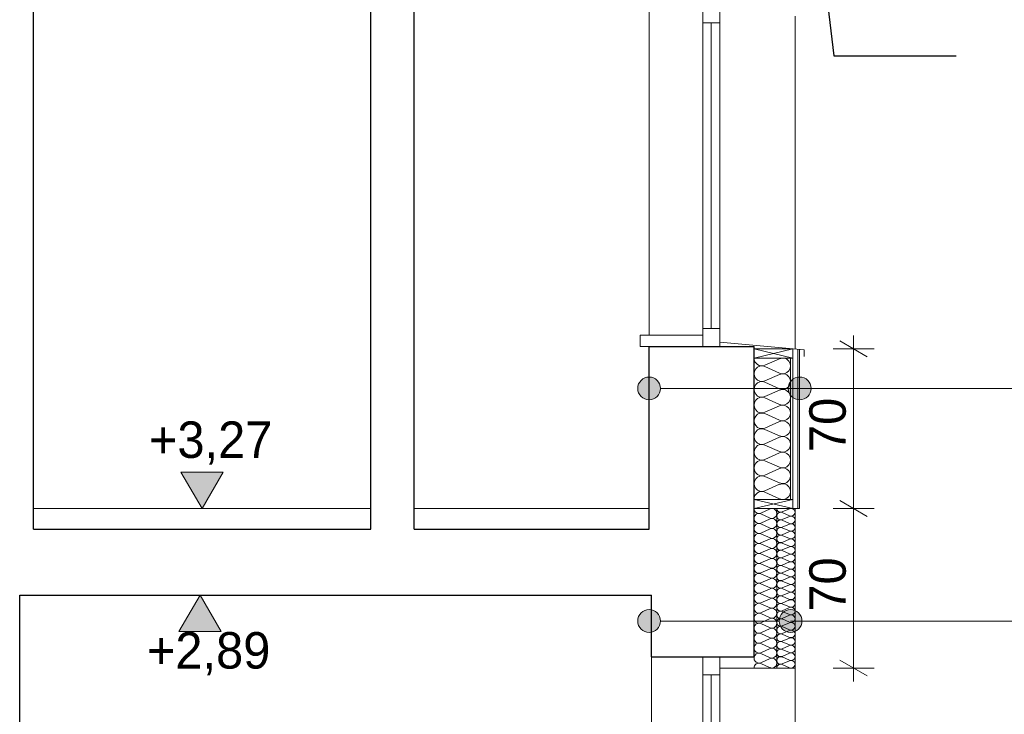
# Model space of a CAD drawing. Extents: x -613240 to -325500, y -25863 to 152403.
# Tile 116 of 254: x -379362 to -375045, y -9962 to -6916. Entities that reach past the tile are written whole.
import ezdxf

# ---------------------------------------------------------------- set-up
doc = ezdxf.new("R2010")
doc.units = 0
doc.header["$MEASUREMENT"] = 0
for name, color, linetype in [('Arch ocieplenie', 7, 'Continuous'), ('Arch opisy', 7, 'Continuous'), ('Inwent Izolacje', 7, 'Continuous'), ('INWENT WYMIARY', 7, 'Continuous')]:
    doc.layers.add(name, color=color, linetype=linetype)
for name, color, linetype, lineweight, true_color in [('Arch ocieplenie_Nr_Pióra__44', 7, 'Continuous', 13, 0x029e21), ('Arch ocieplenie_Nr_Pióra__9', 7, 'Continuous', 13, 0x3dad99), ('Arch wykończenie_Nr_Pióra__3', 7, 'Continuous', 18, 0xff6600), ('Arch wykończenie_Nr_Pióra__9', 7, 'Continuous', 13, 0x3dad99), ('Inwent Izolacje_Nr_Pióra__2', 7, 'Continuous', 13, 0x7f7f7f), ('INWENT.ŚCIANY_Nr_Pióra__2', 7, 'Continuous', 13, 0x7f7f7f), ('INWENT.ŚCIANY_Nr_Pióra__3', 7, 'Continuous', 18, 0xff6600)]:
    doc.layers.add(name, color=color, linetype=linetype, lineweight=lineweight, true_color=true_color)
for name, color, linetype, lineweight in [('Arch opisy_Nr_Pióra__21', 7, 'Continuous', 9), ('INWENT OPISY_Nr_Pióra__21', 7, 'Continuous', 9), ('INWENT WYMIARY_Nr_Pióra__21', 7, 'Continuous', 9), ('INWENT. OKNA_Nr_Pióra__5', 7, 'Continuous', 13), ('INWENT.ŚCIANY_Nr_Pióra__1', 7, 'Continuous', 25), ('INWENT.ŚCIANY_Nr_Pióra__21', 7, 'Continuous', 9), ('Istniejące schody_Nr_Pióra__1', 7, 'Continuous', 25), ('Istniejące schody_Nr_Pióra__21', 7, 'Continuous', 9)]:
    doc.layers.add(name, color=color, linetype=linetype, lineweight=lineweight)
doc.styles.add('GENERATED_STYLE_1', font='txt')
doc.dimstyles.new('GENERATED_STYLE__3', dxfattribs={"dimtxt": 160.000002, "dimasz": 91.2, "dimexe": 0.18, "dimexo": 0, "dimgap": 0.09, "dimtad": 1, "dimdec": 0, "dimlfac": 0.1, "dimzin": 0, "dimdsep": 46, "dimtxsty": 'GENERATED_STYLE_1', "dimblk": 'ARROWHEAD_2', "dimblk1": 'ARROWHEAD_2', "dimblk2": 'ARROWHEAD_2', "dimcen": 0.09, "dimclrd": 7, "dimclre": 7, "dimclrt": 7, "dimazin": 0, "dimtfac": 1, "dimtdec": 4, "dimtmove": 0, "dimatfit": 3, "dimfxl": 0, "dimtolj": 1, "dimtzin": 0, "dimarcsym": 0})
doc.dimstyles.new('GENERATED_STYLE__8', dxfattribs={"dimtxt": 0.18, "dimasz": 182.4, "dimexe": 0.18, "dimexo": 0.0625, "dimgap": 0.09, "dimtad": 0, "dimtih": 1, "dimtoh": 1, "dimdec": 4, "dimzin": 0, "dimdsep": 46, "dimcen": 0.09, "dimadec": 0, "dimazin": 0, "dimtfac": 1, "dimtdec": 4, "dimtmove": 0, "dimatfit": 3, "dimldrblk": 'ARROWHEAD_5', "dimfxl": 0, "dimtolj": 1, "dimtzin": 0, "dimarcsym": 0})

# ---------------------------------------------------------------- blocks, each defined once
blk = doc.blocks.new('Izolacja cieplna 14_132', base_point=(-376142.2, -8399.6))
at = {"layer": 'Arch ocieplenie_Nr_Pióra__44', "linetype": 'Continuous'}
for p, q in [((-376029.9, -8402.5), (-376094.5, -8431.2)), ((-376094.5, -8437), (-376029.9, -8465.6)), ((-376029.9, -8471.4), (-376094.5, -8500.1)), ((-376094.5, -8505.8), (-376029.9, -8534.5)), ((-376029.9, -8540.3), (-376094.5, -8568.9)), ((-376094.5, -8574.7), (-376029.9, -8603.4)), ((-376029.9, -8609.2), (-376094.5, -8637.8)), ((-376094.5, -8643.6), (-376029.9, -8672.3)), ((-376029.9, -8678.1), (-376094.5, -8706.7)), ((-376094.5, -8712.5), (-376029.9, -8741.2)), ((-376029.9, -8747), (-376094.5, -8775.6)), ((-376094.5, -8781.4), (-376029.9, -8810.1)), ((-376029.9, -8815.8), (-376094.5, -8844.5)), ((-376094.5, -8850.3), (-376029.9, -8878.9)), ((-376029.9, -8884.7), (-376094.5, -8913.4)), ((-376094.5, -8919.2), (-376029.9, -8947.8)), ((-376029.9, -8953.6), (-376094.5, -8982.3)), ((-376094.5, -8988.1), (-376029.9, -9016.7))]:
    blk.add_line(p, q, dxfattribs=at)
for centre, start_param, end_param in [((-376108.2, -8399.6), 4.712389, 6.695979), ((-376016.2, -8434.1), 5.870392, 9.837571), ((-376108.2, -8468.5), 2.7288, 6.695979), ((-376108.2, -8537.4), 2.7288, 6.695979), ((-376016.2, -8502.9), 5.870392, 9.837571), ((-376016.2, -8571.8), 5.870392, 9.837571), ((-376108.2, -8606.3), 2.7288, 6.695979), ((-376016.2, -8640.7), 5.870392, 9.837571), ((-376108.2, -8675.2), 2.7288, 6.695979), ((-376016.2, -8709.6), 5.870392, 9.837571), ((-376108.2, -8744.1), 2.7288, 6.695979), ((-376016.2, -8778.5), 5.870392, 9.837571), ((-376108.2, -8812.9), 2.7288, 6.695979), ((-376108.2, -8881.8), 2.7288, 6.695979), ((-376016.2, -8847.4), 5.870392, 9.837571), ((-376016.2, -8916.3), 5.870392, 9.837571), ((-376108.2, -8950.7), 2.7288, 6.695979), ((-376016.2, -8985.2), 5.870392, 9.837571), ((-376108.2, -9019.6), 2.7288, 4.712389)]:
    blk.add_ellipse(centre, major_axis=(0, -34.4), ratio=0.987931, start_param=start_param, end_param=end_param, dxfattribs=at)
blk = doc.blocks.new('Izolacja cieplna 14_137', base_point=(-376042.2, -9759.6))
at = {"layer": 'Arch ocieplenie_Nr_Pióra__9', "linetype": 'Continuous'}
for p, q in [((-376018.4, -9074.9), (-375986.1, -9061)), ((-375986.1, -9091.5), (-376018.4, -9077.7)), ((-376018.4, -9108.2), (-375986.1, -9094.3)), ((-375986.1, -9124.9), (-376018.4, -9111)), ((-376018.4, -9141.5), (-375986.1, -9127.7)), ((-375986.1, -9158.2), (-376018.4, -9144.3)), ((-376018.4, -9174.9), (-375986.1, -9161)), ((-375986.1, -9191.5), (-376018.4, -9177.7)), ((-376018.4, -9208.2), (-375986.1, -9194.3)), ((-375986.1, -9224.9), (-376018.4, -9211)), ((-376018.4, -9241.5), (-375986.1, -9227.7)), ((-375986.1, -9258.2), (-376018.4, -9244.3)), ((-376018.4, -9274.9), (-375986.1, -9261)), ((-375986.1, -9291.5), (-376018.4, -9277.7)), ((-376018.4, -9308.2), (-375986.1, -9294.3)), ((-375986.1, -9324.9), (-376018.4, -9311)), ((-376018.4, -9341.5), (-375986.1, -9327.7)), ((-375986.1, -9358.2), (-376018.4, -9344.3)), ((-376018.4, -9374.9), (-375986.1, -9361)), ((-375986.1, -9391.5), (-376018.4, -9377.7)), ((-376018.4, -9408.2), (-375986.1, -9394.3)), ((-375986.1, -9424.9), (-376018.4, -9411)), ((-376018.4, -9441.5), (-375986.1, -9427.7)), ((-375986.1, -9458.2), (-376018.4, -9444.3)), ((-376018.4, -9474.9), (-375986.1, -9461)), ((-375986.1, -9491.5), (-376018.4, -9477.7)), ((-376018.4, -9508.2), (-375986.1, -9494.3)), ((-375986.1, -9524.9), (-376018.4, -9511)), ((-376018.4, -9541.5), (-375986.1, -9527.7)), ((-375986.1, -9558.2), (-376018.4, -9544.3)), ((-376018.4, -9574.9), (-375986.1, -9561)), ((-375986.1, -9591.5), (-376018.4, -9577.7)), ((-376018.4, -9608.2), (-375986.1, -9594.3)), ((-375986.1, -9624.9), (-376018.4, -9611)), ((-376018.4, -9641.5), (-375986.1, -9627.7)), ((-375986.1, -9658.2), (-376018.4, -9644.3)), ((-376018.4, -9674.9), (-375986.1, -9661)), ((-375986.1, -9691.5), (-376018.4, -9677.7)), ((-376018.4, -9708.2), (-375986.1, -9694.3)), ((-375986.1, -9724.9), (-376018.4, -9711)), ((-376018.4, -9741.5), (-375986.1, -9727.7)), ((-375986.1, -9758.2), (-376018.4, -9744.3))]:
    blk.add_line(p, q, dxfattribs=at)
for centre, start_param, end_param in [((-376025.2, -9059.6), 0, 1.983589), ((-375979.2, -9076.3), 1.158003, 5.125183), ((-376025.2, -9092.9), 4.299595, 8.266774), ((-376025.2, -9126.3), 4.299595, 8.266774), ((-375979.2, -9109.6), 1.158003, 5.125183), ((-376025.2, -9159.6), 4.299595, 8.266774), ((-375979.2, -9142.9), 1.158003, 5.125183), ((-376025.2, -9192.9), 4.299595, 8.266774), ((-375979.2, -9176.3), 1.158003, 5.125183), ((-375979.2, -9209.6), 1.158003, 5.125183), ((-376025.2, -9226.3), 4.299595, 8.266774), ((-375979.2, -9242.9), 1.158003, 5.125183), ((-376025.2, -9259.6), 4.299595, 8.266774), ((-376025.2, -9292.9), 4.299595, 8.266774), ((-375979.2, -9276.3), 1.158003, 5.125183), ((-376025.2, -9326.3), 4.299595, 8.266774), ((-375979.2, -9309.6), 1.158003, 5.125183), ((-375979.2, -9342.9), 1.158003, 5.125183), ((-376025.2, -9359.6), 4.299595, 8.266774), ((-375979.2, -9376.3), 1.158003, 5.125183), ((-376025.2, -9392.9), 4.299595, 8.266774), ((-376025.2, -9426.3), 4.299595, 8.266774), ((-375979.2, -9409.6), 1.158003, 5.125183), ((-376025.2, -9459.6), 4.299595, 8.266774), ((-375979.2, -9442.9), 1.158003, 5.125183), ((-376025.2, -9492.9), 4.299595, 8.266774), ((-375979.2, -9476.3), 1.158003, 5.125183), ((-375979.2, -9509.6), 1.158003, 5.125183), ((-376025.2, -9526.3), 4.299595, 8.266774), ((-376025.2, -9559.6), 4.299595, 8.266774), ((-375979.2, -9542.9), 1.158003, 5.125183), ((-376025.2, -9592.9), 4.299595, 8.266774), ((-375979.2, -9576.3), 1.158003, 5.125183), ((-376025.2, -9626.3), 4.299595, 8.266774), ((-375979.2, -9609.6), 1.158003, 5.125183), ((-375979.2, -9642.9), 1.158003, 5.125183), ((-376025.2, -9659.6), 4.299595, 8.266774), ((-375979.2, -9676.3), 1.158003, 5.125183), ((-376025.2, -9692.9), 4.299595, 8.266774), ((-376025.2, -9726.3), 4.299595, 8.266774), ((-375979.2, -9709.6), 1.158003, 5.125183), ((-376025.2, -9759.6), 4.299596, 6.283185), ((-375979.2, -9742.9), 1.158003, 5.125183)]:
    blk.add_ellipse(centre, major_axis=(-17, 0), ratio=0.979568, start_param=start_param, end_param=end_param, dxfattribs=at)
blk = doc.blocks.new('Izolacja cieplna 14_289', base_point=(-376142.2, -9759.6))
at = {"layer": 'Inwent Izolacje_Nr_Pióra__2', "linetype": 'Continuous'}
for p, q in [((-376112.4, -9079.7), (-376072, -9061.5)), ((-376072, -9101.5), (-376112.4, -9083.3)), ((-376112.4, -9123.4), (-376072, -9105.2)), ((-376072, -9145.3), (-376112.4, -9127.1)), ((-376112.4, -9167.2), (-376072, -9149)), ((-376072, -9189), (-376112.4, -9170.8)), ((-376112.4, -9210.9), (-376072, -9192.7)), ((-376072, -9232.8), (-376112.4, -9214.6)), ((-376112.4, -9254.7), (-376072, -9236.5)), ((-376072, -9276.5), (-376112.4, -9258.3)), ((-376112.4, -9298.4), (-376072, -9280.2)), ((-376072, -9320.3), (-376112.4, -9302.1)), ((-376112.4, -9342.2), (-376072, -9324)), ((-376072, -9364), (-376112.4, -9345.8)), ((-376112.4, -9385.9), (-376072, -9367.7)), ((-376072, -9407.8), (-376112.4, -9389.6)), ((-376112.4, -9429.7), (-376072, -9411.5)), ((-376072, -9451.5), (-376112.4, -9433.3)), ((-376112.4, -9473.4), (-376072, -9455.2)), ((-376072, -9495.3), (-376112.4, -9477.1)), ((-376112.4, -9517.2), (-376072, -9499)), ((-376072, -9539), (-376112.4, -9520.8)), ((-376112.4, -9560.9), (-376072, -9542.7)), ((-376072, -9582.8), (-376112.4, -9564.6)), ((-376112.4, -9604.7), (-376072, -9586.5)), ((-376072, -9626.5), (-376112.4, -9608.3)), ((-376112.4, -9648.4), (-376072, -9630.2)), ((-376072, -9670.3), (-376112.4, -9652.1)), ((-376112.4, -9692.2), (-376072, -9674)), ((-376072, -9714), (-376112.4, -9695.8)), ((-376112.4, -9735.9), (-376072, -9717.7)), ((-376072, -9757.8), (-376112.4, -9739.6))]:
    blk.add_line(p, q, dxfattribs=at)
for centre, start_param, end_param in [((-376120.9, -9059.6), 1.570796, 3.554385), ((-376063.5, -9081.5), 2.728799, 6.695979), ((-376120.9, -9103.4), 5.870392, 9.837571), ((-376063.5, -9125.2), 2.728799, 6.695979), ((-376120.9, -9147.1), 5.870392, 9.837571), ((-376063.5, -9169), 2.728799, 6.695979), ((-376120.9, -9190.9), 5.870392, 9.837571), ((-376063.5, -9212.7), 2.728799, 6.695979), ((-376120.9, -9234.6), 5.870392, 9.837571), ((-376063.5, -9256.5), 2.728799, 6.695979), ((-376120.9, -9278.4), 5.870392, 9.837571), ((-376063.5, -9300.2), 2.728799, 6.695979), ((-376120.9, -9322.1), 5.870392, 9.837571), ((-376063.5, -9344), 2.728799, 6.695979), ((-376120.9, -9365.9), 5.870392, 9.837571), ((-376063.5, -9387.7), 2.728799, 6.695979), ((-376120.9, -9409.6), 5.870392, 9.837571), ((-376063.5, -9431.5), 2.728799, 6.695979), ((-376120.9, -9453.4), 5.870392, 9.837571), ((-376063.5, -9475.2), 2.728799, 6.695979), ((-376120.9, -9497.1), 5.870392, 9.837571), ((-376063.5, -9519), 2.728799, 6.695979), ((-376120.9, -9540.9), 5.870392, 9.837571), ((-376063.5, -9562.7), 2.728799, 6.695979), ((-376120.9, -9584.6), 5.870392, 9.837571), ((-376063.5, -9606.5), 2.728799, 6.695979), ((-376120.9, -9628.4), 5.870392, 9.837571), ((-376063.5, -9650.2), 2.728799, 6.695979), ((-376120.9, -9672.1), 5.870392, 9.837571), ((-376063.5, -9694), 2.728799, 6.695979), ((-376120.9, -9715.9), 5.870392, 9.837571), ((-376063.5, -9737.7), 2.728799, 6.695979), ((-376120.9, -9759.6), 5.870392, 7.853982)]:
    blk.add_ellipse(centre, major_axis=(0, 21.9), ratio=0.972243, start_param=start_param, end_param=end_param, dxfattribs=at)
blk = doc.blocks.new('Wymiary_13', base_point=(-378571.1, -9439.6))
at = {"layer": 'INWENT WYMIARY_Nr_Pióra__21', "linetype": 'Continuous'}
blk.add_hatch(color=256, dxfattribs=at).paths.add_polyline_path([(-378571.1, -9439.6), (-378663.9, -9599.6), (-378478.3, -9599.6)], flags=0)
for p, q in [((-378571.1, -9439.6), (-378691.1, -9439.6)), ((-378571.1, -9439.6), (-378663.9, -9599.6)), ((-378571.1, -9439.6), (-378451.1, -9439.6)), ((-378478.3, -9599.6), (-378571.1, -9439.6)), ((-378663.9, -9599.6), (-378478.3, -9599.6))]:
    blk.add_line(p, q, dxfattribs=at)
at = {"layer": 'INWENT WYMIARY_Nr_Pióra__21', "insert": (-378804.5, -9791.6), "char_height": 160, "attachment_point": 7, "style": 'GENERATED_STYLE_1'}
blk.add_mtext('{+2,89}', dxfattribs=at)
blk = doc.blocks.new('Wymiary_15', base_point=(-378562.2, -9059.6))
at = {"layer": 'INWENT WYMIARY_Nr_Pióra__21', "linetype": 'Continuous'}
blk.add_hatch(color=256, dxfattribs=at).paths.add_polyline_path([(-378562.2, -9059.6), (-378655, -8899.6), (-378469.4, -8899.6)], flags=0)
for p, q in [((-378562.2, -9059.6), (-378655, -8899.6)), ((-378655, -8899.6), (-378469.4, -8899.6)), ((-378469.4, -8899.6), (-378562.2, -9059.6)), ((-378562.2, -9059.6), (-378682.2, -9059.6)), ((-378562.2, -9059.6), (-378442.2, -9059.6))]:
    blk.add_line(p, q, dxfattribs=at)
at = {"layer": 'INWENT WYMIARY_Nr_Pióra__21', "insert": (-378795.6, -8867.6), "char_height": 160, "attachment_point": 7, "style": 'GENERATED_STYLE_1'}
blk.add_mtext('{+3,27}', dxfattribs=at)
blk = doc.blocks.new('*D550')
at = {"layer": 'INWENT WYMIARY_Nr_Pióra__21', "linetype": 'Continuous'}
for p, q in [((-375615.7, -9059.6), (-375795.7, -9059.6)), ((-375765.7, -9025), (-375645.7, -9094.3)), ((-375705.7, -9759.6), (-375705.7, -9059.6)), ((-375765.7, -9725), (-375645.7, -9794.3)), ((-375615.7, -9759.6), (-375795.7, -9759.6)), ((-375705.7, -9818.3), (-375705.7, -9759.6))]:
    blk.add_line(p, q, dxfattribs=at)
at = {"layer": 'INWENT WYMIARY_Nr_Pióra__21', "char_height": 160, "attachment_point": 7, "rotation": 90, "style": 'GENERATED_STYLE_1'}
for insert in [(-375737.7, -8812), (-375737.7, -9512)]:
    blk.add_mtext('{70}', dxfattribs=dict(at, insert=insert))
blk = doc.blocks.new('ARROWHEAD_2')
at = {"color": 0, "linetype": 'Continuous', "lineweight": 0}
for p, q in [((-0.378, -0.655), (0.378, 0.655)), ((0, 0), (-1, 0))]:
    blk.add_line(p, q, dxfattribs=at)
blk = doc.blocks.new('*D551')
at = {"layer": 'INWENT WYMIARY_Nr_Pióra__21', "linetype": 'Continuous'}
for p, q in [((-375645.7, -8394.3), (-375765.7, -8325)), ((-375705.7, -8359.6), (-375705.7, -8300.9)), ((-375615.7, -8359.6), (-375795.7, -8359.6)), ((-375705.7, -9059.6), (-375705.7, -8359.6)), ((-375615.7, -9059.6), (-375795.7, -9059.6)), ((-375765.7, -9025), (-375645.7, -9094.3))]:
    blk.add_line(p, q, dxfattribs=at)
at = {"layer": 'INWENT WYMIARY_Nr_Pióra__21', "char_height": 160, "attachment_point": 7, "rotation": 90, "style": 'GENERATED_STYLE_1'}
for insert in [(-375737.7, -8812), (-375737.7, -9512)]:
    blk.add_mtext('{70}', dxfattribs=dict(at, insert=insert))
blk = doc.blocks.new('ARROWHEAD_5')
at = {"color": 0, "linetype": 'Continuous', "lineweight": 0}
blk.add_line((0, 0), (-1, 0), dxfattribs=at)
blk.add_solid([(-1, 0.2679), (0, 0), (-1, -0.2679), (-1, 0.2679)], dxfattribs=at)
blk = doc.blocks.new('Linia_86', base_point=(-376602.2, -8533))
at = {"layer": 'Arch opisy_Nr_Pióra__21', "linetype": 'Continuous'}
for points in [[(-376552.2, -8533), (-376556, -8513.9), (-376566.9, -8497.7), (-376583.1, -8486.8), (-376602.2, -8483), (-376621.3, -8486.8), (-376637.6, -8497.7), (-376648.4, -8513.9), (-376652.2, -8533), (-376648.4, -8552.1), (-376637.6, -8568.4), (-376621.3, -8579.2), (-376602.2, -8583), (-376583.1, -8579.2), (-376566.9, -8568.4), (-376556, -8552.1)], [(-375892.2, -8533), (-375896, -8513.9), (-375906.9, -8497.7), (-375923.1, -8486.8), (-375942.2, -8483), (-375961.3, -8486.8), (-375977.6, -8497.7), (-375988.4, -8513.9), (-375992.2, -8533), (-375988.4, -8552.1), (-375977.6, -8568.4), (-375961.3, -8579.2), (-375942.2, -8583), (-375923.1, -8579.2), (-375906.9, -8568.4), (-375896, -8552.1)]]:
    blk.add_hatch(color=256, dxfattribs=at).paths.add_polyline_path(points, flags=0)
blk.add_line((-376552.2, -8533), (-375992.2, -8533), dxfattribs=at)
for centre in [(-376602.2, -8533), (-375942.2, -8533)]:
    blk.add_circle(centre, 50, dxfattribs=at)
blk = doc.blocks.new('Linia_87', base_point=(-376412.2, -8533))
at = {"layer": 'Arch opisy_Nr_Pióra__21', "linetype": 'Continuous'}
blk.add_line((-376412.2, -8533), (-373902.4, -8533), dxfattribs=at)
blk.add_circle((-373602.4, -8533), 300, dxfattribs=at)
blk = doc.blocks.new('Linia_96', base_point=(-375982.2, -9553.2))
at = {"layer": 'Arch opisy_Nr_Pióra__21', "linetype": 'Continuous'}
blk.add_line((-375982.2, -9553.2), (-373902.4, -9553.2), dxfattribs=at)
blk.add_circle((-373602.4, -9553.2), 300, dxfattribs=at)
blk = doc.blocks.new('Linia_97', base_point=(-376602.2, -9553.2))
at = {"layer": 'Arch opisy_Nr_Pióra__21', "linetype": 'Continuous'}
for points in [[(-376552.2, -9553.2), (-376556, -9534.1), (-376566.9, -9517.9), (-376583.1, -9507), (-376602.2, -9503.2), (-376621.3, -9507), (-376637.6, -9517.9), (-376648.4, -9534.1), (-376652.2, -9553.2), (-376648.4, -9572.4), (-376637.6, -9588.6), (-376621.3, -9599.4), (-376602.2, -9603.2), (-376583.1, -9599.4), (-376566.9, -9588.6), (-376556, -9572.4)], [(-375932.2, -9553.2), (-375936, -9534.1), (-375946.9, -9517.9), (-375963.1, -9507), (-375982.2, -9503.2), (-376001.3, -9507), (-376017.6, -9517.9), (-376028.4, -9534.1), (-376032.2, -9553.2), (-376028.4, -9572.4), (-376017.6, -9588.6), (-376001.3, -9599.4), (-375982.2, -9603.2), (-375963.1, -9599.4), (-375946.9, -9588.6), (-375936, -9572.4)]]:
    blk.add_hatch(color=256, dxfattribs=at).paths.add_polyline_path(points, flags=0)
blk.add_line((-376552.2, -9553.2), (-376032.2, -9553.2), dxfattribs=at)
for centre in [(-376602.2, -9553.2), (-375982.2, -9553.2)]:
    blk.add_circle(centre, 50, dxfattribs=at)

msp = doc.modelspace()

# ---------------------------------------------------------------- linework, layer by layer
at = {"layer": 'Arch wykończenie_Nr_Pióra__3', "linetype": 'Continuous'}
msp.add_line((-375962.2, -9759.6), (-375962.2, -9059.6), dxfattribs=at)
at = {"layer": 'Arch wykończenie_Nr_Pióra__9', "linetype": 'Continuous'}
for p, q in [((-376142.2, -8399.6), (-376142.2, -8359.6)), ((-376142.2, -8359.6), (-375972.2, -8359.6)), ((-376142.2, -8359.6), (-375972.2, -8399.6)), ((-376142.2, -8399.6), (-375972.2, -8359.6)), ((-375972.2, -9059.6), (-375972.2, -8359.6)), ((-375972.2, -8359.6), (-375972.2, -8399.6)), ((-375950.2, -9059.6), (-375950.2, -8360.7)), ((-375942.2, -9059.6), (-375942.2, -8361.4)), ((-375972.2, -8399.6), (-376142.2, -8399.6)), ((-375982.2, -9019.6), (-375982.2, -8399.6)), ((-376142.2, -9059.6), (-376142.2, -9019.6)), ((-376142.2, -9019.6), (-375972.2, -9019.6)), ((-376142.2, -9019.6), (-375972.2, -9059.6)), ((-376142.2, -9059.6), (-375972.2, -9019.6)), ((-375972.2, -9019.6), (-375972.2, -9059.6)), ((-375942.2, -9059.6), (-376142.2, -9059.6))]:
    msp.add_line(p, q, dxfattribs=at)
at = {"layer": 'INWENT. OKNA_Nr_Pióra__5', "linetype": 'Continuous'}
for p, q in [((-376367.2, -6849.6), (-376367.2, -8349.6)), ((-376292.2, -6849.6), (-376292.2, -8349.6)), ((-376367.2, -6929.6), (-376292.2, -6929.6)), ((-376329.7, -6929.6), (-376329.7, -8269.6)), ((-376367.2, -8269.6), (-376292.2, -8269.6)), ((-376292.2, -8329.6), (-375922.2, -8363.2)), ((-376367.2, -8349.6), (-376292.2, -8349.6)), ((-375922.2, -8363.2), (-375922.2, -8393.2)), ((-376367.2, -9709.6), (-376367.2, -11279.6)), ((-376367.2, -9709.6), (-376292.2, -9709.6)), ((-376292.2, -9709.6), (-376292.2, -11279.6)), ((-376367.2, -9789.6), (-376292.2, -9789.6)), ((-376329.7, -9789.6), (-376329.7, -11199.6))]:
    msp.add_line(p, q, dxfattribs=at)
at = {"layer": 'INWENT.ŚCIANY_Nr_Pióra__1', "linetype": 'Continuous'}
for p, q in [((-379302.2, -9149.6), (-379302.2, -6389.6)), ((-377822.2, -9149.6), (-377822.2, -6389.6)), ((-377632.2, -9149.6), (-377632.2, -6389.6)), ((-376602.2, -9149.6), (-376602.2, -8349.6)), ((-376602.2, -8349.6), (-376142.2, -8349.6)), ((-376142.2, -9709.6), (-376142.2, -8349.6)), ((-379362.2, -12349.6), (-379362.2, -9439.6)), ((-376592.2, -9709.6), (-376592.2, -9439.6)), ((-376592.2, -9709.6), (-376142.2, -9709.6))]:
    msp.add_line(p, q, dxfattribs=at)
at = {"layer": 'INWENT.ŚCIANY_Nr_Pióra__2', "linetype": 'Continuous'}
msp.add_line((-376042.2, -9759.6), (-376042.2, -9059.6), dxfattribs=at)
at = {"layer": 'INWENT.ŚCIANY_Nr_Pióra__21', "linetype": 'Continuous'}
for p, q in [((-376602.2, -6849.6), (-376602.2, -8299.6)), ((-375962.2, -8359.6), (-375962.2, -6899.6)), ((-376642.2, -8299.6), (-376367.2, -8299.6)), ((-376642.2, -8299.6), (-376642.2, -8349.6)), ((-376642.2, -8349.6), (-376292.2, -8349.6)), ((-376592.2, -9709.6), (-376592.2, -11229.6)), ((-375962.2, -9759.6), (-375962.2, -11290.4))]:
    msp.add_line(p, q, dxfattribs=at)
at = {"layer": 'INWENT.ŚCIANY_Nr_Pióra__3', "linetype": 'Continuous'}
msp.add_line((-375962.2, -9759.6), (-376292.2, -9759.6), dxfattribs=at)
at = {"layer": 'Istniejące schody_Nr_Pióra__1', "linetype": 'Continuous'}
for p, q in [((-379302.2, -9149.6), (-377822.2, -9149.6)), ((-377632.2, -9149.6), (-376602.2, -9149.6)), ((-379362.2, -9439.6), (-376592.2, -9439.6))]:
    msp.add_line(p, q, dxfattribs=at)
at = {"layer": 'Istniejące schody_Nr_Pióra__21', "linetype": 'Continuous'}
for p, q in [((-379302.2, -9059.6), (-377822.2, -9059.6)), ((-377632.2, -9059.6), (-376602.2, -9059.6))]:
    msp.add_line(p, q, dxfattribs=at)

# ---------------------------------------------------------------- block references
at = {"layer": 'Arch ocieplenie', "color": 104, "linetype": 'Continuous', "lineweight": 13, "true_color": 0x029e21}
for name, p in [('Izolacja cieplna 14_132', (-376142.2, -8399.6)), ('Izolacja cieplna 14_137', (-376042.2, -9759.6))]:
    msp.add_blockref(name, p, dxfattribs=at)
at = {"layer": 'Arch opisy', "linetype": 'Continuous'}
for name, p in [('Linia_87', (-376412.2, -8533)), ('Linia_86', (-376602.2, -8533)), ('Linia_96', (-375982.2, -9553.2)), ('Linia_97', (-376602.2, -9553.2))]:
    msp.add_blockref(name, p, dxfattribs=at)
at = {"layer": 'Inwent Izolacje', "color": 104, "linetype": 'Continuous', "lineweight": 13, "true_color": 0x029e21}
msp.add_blockref('Izolacja cieplna 14_289', (-376142.2, -9759.6), dxfattribs=at)
at = {"layer": 'INWENT WYMIARY', "linetype": 'Continuous'}
for name, p in [('Wymiary_15', (-378562.2, -9059.6)), ('Wymiary_13', (-378571.1, -9439.6))]:
    msp.add_blockref(name, p, dxfattribs=at)

# ---------------------------------------------------------------- dimensions: what is measured, and where the dimension line sits
for p1, p2, picture, middle in [((-375972.2, -9059.6), (-375972.2, -8359.6), '*D551', (-375817.7, -8690.6)), ((-376193.4, -9759.6), (-375972.2, -9059.6), '*D550', (-375817.7, -9390.6))]:
    dim = msp.add_linear_dim(base=(-375705.7, -9759.6), p1=p1, p2=p2, angle=90, dimstyle='GENERATED_STYLE__3', dxfattribs=at)
    dim.commit()
    dim.dimension.update_dxf_attribs({"geometry": picture, "text_midpoint": middle})

# ---------------------------------------------------------------- leaders
at = {"layer": 'INWENT OPISY_Nr_Pióra__21', "linetype": 'Continuous', "annotation_type": 0, "has_hookline": 1, "hookline_direction": 1, "text_width": 2082.9}
msp.add_leader([(-375857.7, -6541.2), (-375791.6, -7074), (-375256, -7074)], dimstyle='GENERATED_STYLE__8', dxfattribs=at)

doc.saveas('drawing.dxf')
